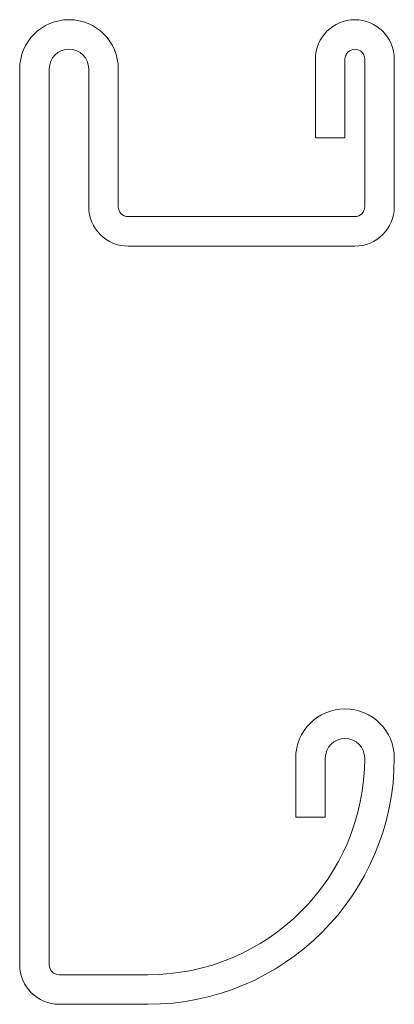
# Model space of a CAD drawing. Header units: millimetres. Extents: x -9.5 to 9.5, y -25 to 25.
import ezdxf

# ---------------------------------------------------------------- set-up
doc = ezdxf.new("R2010")
doc.units = ezdxf.units.MM

msp = doc.modelspace()

# ---------------------------------------------------------------- linework, layer by layer
at = {"color": 0, "linetype": 'Continuous', "lineweight": 0}
for p, q in [((5.5, 23), (5.5, 19)), ((7, 19), (7, 23)), ((8, 23), (8, 15.5)), ((9.5, 15.5), (9.5, 23)), ((-9.5, 22.5), (-9.5, -23)), ((-8, -23), (-8, 22.5)), ((-6, 22.5), (-6, 15.5)), ((-4.5, 15.5), (-4.5, 22.5)), ((5.5, 19), (7, 19)), ((7.5, 15), (-4, 15)), ((-4, 13.5), (7.5, 13.5)), ((4.5, -12.5), (4.5, -15.5)), ((6, -15.5), (6, -12.5)), ((4.5, -15.5), (6, -15.5)), ((-3, -23.5), (-7.5, -23.5)), ((-7.5, -25), (-3, -25))]:
    msp.add_line(p, q, dxfattribs=at)
for centre, radius, start, end in [((-7, 22.5), 2.5, 0, 180), ((7.5, 23), 2, 0, 180), ((7.5, 15.5), 2, 270, 0), ((-4, 15.5), 2, 180, 270), ((7, -12.5), 2.5, 0, 180), ((-3, -12.5), 12.5, 270, 0), ((-7.5, -23), 2, 180, 270)]:
    msp.add_arc(centre, radius, start, end, dxfattribs=at)
at = {"color": 0, "linetype": 'Continuous', "lineweight": 0, "extrusion": (0, 0, -1)}
for centre, radius, start, end in [((7, 22.5), 1, 0, 180), ((-7.5, 23), 0.5, 0, 180), ((4, 15.5), 0.5, 270, 0), ((-7.5, 15.5), 0.5, 180, 270), ((-7, -12.5), 1, 360, 180), ((3, -12.5), 11, 180, 270), ((7.5, -23), 0.5, 270, 0)]:
    msp.add_arc(centre, radius, start, end, dxfattribs=at)

doc.saveas('drawing.dxf')
